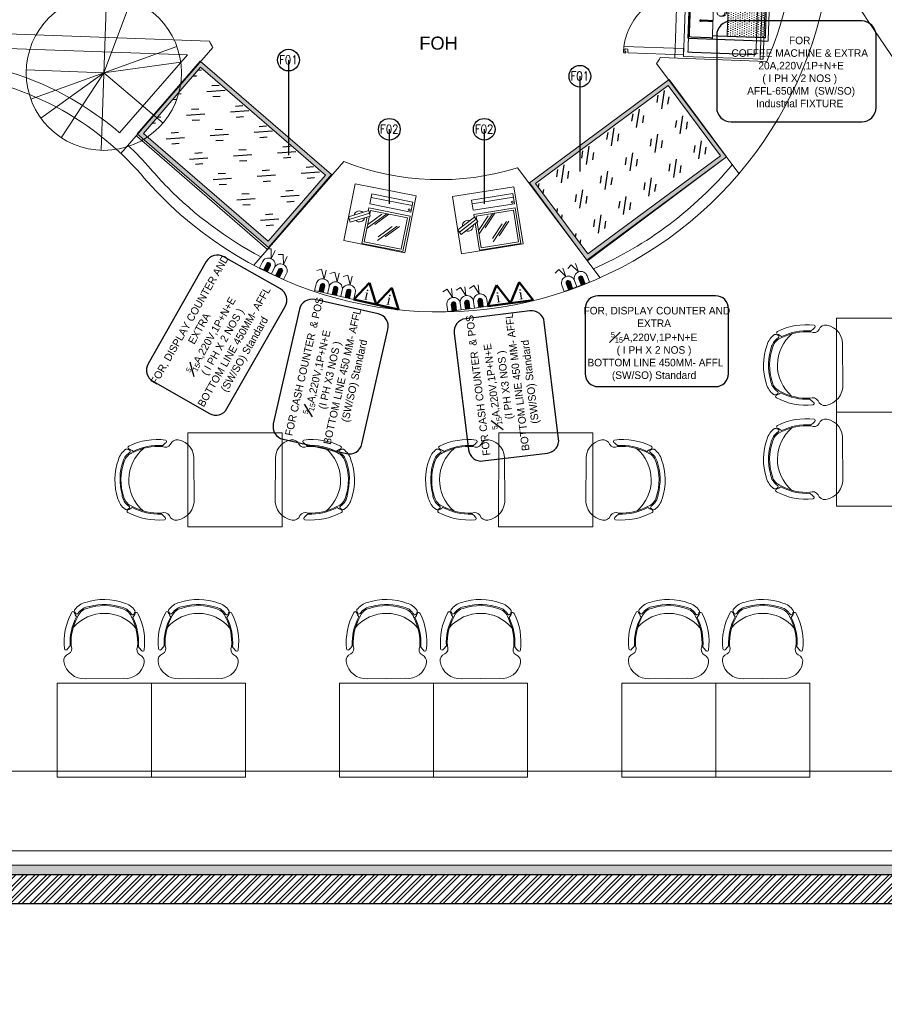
# Model space of a CAD drawing. Header units: millimetres. Extents: x 256680 to 410391, y -77299 to -22623.
# Tile 176 of 202: x 369416 to 375391, y -34256 to -27449. Entities that reach past the tile are written whole.
import ezdxf
from ezdxf.enums import TextEntityAlignment as Align
from ezdxf.lldxf.tags import DXFTag

# ---------------------------------------------------------------- set-up
doc = ezdxf.new("R2010")
doc.units = ezdxf.units.MM
doc.header["$LTSCALE"] = 2.5
for name, pattern in [('DASHED', [19.05, 12.7, -6.35]), ('HIDDEN', [0.375, 0.25, -0.125]), ('HIDDENX2', [19.05, 12.7, -6.35])]:
    doc.linetypes.add(name, pattern=pattern)
doc.layers.add('BA-DEMOLISTION WALL', color=3, linetype='Continuous')
for name, color, linetype, lineweight in [('CKD Equipments', 252, 'Continuous', 0), ('CKD-Electrical Point', 7, 'Continuous', 25), ('CKD-Electrical Text', 7, 'Continuous', 25), ('CKD-Equipements', 252, 'Continuous', 0), ('Electrical', 1, 'Continuous', 5), ('ELEVATION 1', 143, 'Continuous', 18), ('ELEVATION 4', 157, 'Continuous', 9), ('FURNITURES', 30, 'Continuous', 15), ('HATCH LIGHT', 250, 'Continuous', 0), ('HATCH MEDIUM', 251, 'Continuous', 5), ('K Equipment', 30, 'Continuous', 9), ('K Equipment UC', 251, 'Continuous', 5), ('ROOM TEXT', 7, 'Continuous', 5), ('TEXT', 40, 'Continuous', 0), ('WALL', 132, 'Continuous', 25)]:
    doc.layers.add(name, color=color, linetype=linetype, lineweight=lineweight)
doc.styles.add('CKD_Dimension Text', font='BOOKOSI.TTF')
doc.styles.add('MTEXT', font='romans.shx', dxfattribs={"width": 0.85})
doc.styles.add('RG_3F_TITLE BLOCK_A1$0$A1 TBLOCK LBV$0$Style-arial', font='arial.ttf')
doc.styles.get("Standard").update_dxf_attribs({"font": 'GOTHIC.TTF'})
tags = doc.linetypes.add('DOT2', pattern=[3.175, 0, -3.175]).pattern_tags.tags
tags[6:7] = [DXFTag(74, 4), DXFTag(75, 0), DXFTag(340, '0'), DXFTag(46, 1.0), DXFTag(50, 0.0), DXFTag(44, 0.0), DXFTag(45, 0.0)]
tags[4:5] = [DXFTag(74, 4), DXFTag(75, 0), DXFTag(340, '0'), DXFTag(46, 1.0), DXFTag(50, 0.0), DXFTag(44, 0.0), DXFTag(45, 0.0)]
doc.dimstyles.new('AJKD_30', dxfattribs={"dimscale": 30, "dimtxt": 2, "dimasz": 1, "dimexe": 0.8, "dimexo": 0.8, "dimgap": 0.5, "dimtad": 1, "dimdec": 0, "dimzin": 0, "dimdsep": 46, "dimtxsty": 'Standard', "dimblk": 'ARCHTICK', "dimcen": 0.125, "dimclrd": 251, "dimclre": 251, "dimclrt": 42, "dimadec": 0, "dimazin": 0, "dimtfac": 1, "dimtdec": 0, "dimtix": 1, "dimtmove": 0, "dimatfit": 3, "dimfxl": 1, "dimtolj": 1, "dimtzin": 0, "dimarcsym": 1})

# ---------------------------------------------------------------- blocks, each defined once
blk = doc.blocks.new('04P-CH~1')
blk.add_line((-0.6031, 0.6002), (-0.3259, 0.597))
for centre, radius, start, end in [((-0.6123, 0.4516), 0.1489, 86.45826, 170.84441), ((-0.3081, 0.4618), 0.1363, 9.13239, 97.50787), ((-0.7092, 0.4672), 0.0508, 170.84441, 251.00231), ((-0.2234, 0.474), 0.0508, 290.59406, 10.75195), ((-0.3026, 0.3344), 0.456, 173.92961, 208.62433), ((-0.7462, 0.3807), 0.01, 46.56635, 168.96112), ((-0.9103, 0.2073), 0.2488, 38.01323, 46.56635), ((-0.7491, 0.3792), 0.0464, 334.70337, 59.67207), ((-0.3125, 0.3391), 0.4025, 176.94568, 208.36885), ((-0.6165, 0.3348), 0.3954, 333.0732, 4.54266), ((-0.6164, 0.3348), 0.4025, 333.22752, 4.65068), ((-0.181, 0.3871), 0.0464, 121.92429, 206.89299), ((-0.6261, 0.3299), 0.456, 332.97204, 7.66676), ((-0.0151, 0.2198), 0.2488, 135.03001, 143.58313), ((-0.184, 0.3885), 0.01, 12.63524, 135.03001), ((-0.3123, 0.339), 0.3954, 177.0537, 208.52316), ((-0.465, 0.421), 0.2985, 220.6848, 320.38834), ((-0.5509, 0.0634), 0.1433, 143.88699, 158.53261), ((-0.5651, 0.1825), 0.1, 198.86575, 254.77146), ((-0.3595, 0.1854), 0.1, 286.8249, 342.73061), ((-0.3704, 0.0659), 0.1433, 23.06375, 37.70938), ((-0.6935, 0.1195), 0.01, 200.82595, 338.53261), ((-0.6722, 0.1012), 0.01, 162.69848, 217.18732), ((-0.5509, 0.0634), 0.1371, 154.57208, 162.69848), ((-0.5651, 0.1825), 0.1445, 217.18732, 254.77146), ((-0.6657, 0.118), 0.01, 32.6756, 154.57208), ((-0.5651, 0.1825), 0.1095, 212.6756, 265.19021), ((-0.4661, 0.4573), 0.3918, 251.35616, 290.2402), ((-0.5751, 0.0635), 0.01, 75.17077, 85.19021), ((-0.4624, 0.4792), 0.4208, 254.83048, 288.66311), ((-0.3595, 0.1854), 0.1095, 286.8249, 328.92077), ((-0.3595, 0.1854), 0.1445, 286.8249, 324.40904), ((-0.2571, 0.1237), 0.01, 27.02428, 148.92077), ((-0.3704, 0.0659), 0.1371, 18.89788, 27.02428), ((-0.2501, 0.1071), 0.01, 324.40904, 18.89788), ((-0.2294, 0.126), 0.01, 203.06375, 340.77041), ((-0.4661, 0.456), 0.435, 251.64897, 289.94739)]:
    blk.add_arc(centre, radius, start, end)
blk = doc.blocks.new('Table chair 1')
at = {"layer": 'FURNITURES'}
blk.add_lwpolyline([(-325, 325), (-325, -325), (325, -325), (325, 325)], close=True, dxfattribs=at)
at = {"layer": 'FURNITURES', "xscale": 946.5666576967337, "yscale": 946.5666576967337, "zscale": 946.5666576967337, "rotation": 180}
blk.add_blockref('04P-CH~1', (-439.7, 845.5), dxfattribs=at)
at = {"layer": 'FURNITURES', "xscale": -946.5666576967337, "yscale": 946.5666576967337, "zscale": 946.5666576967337}
blk.add_blockref('04P-CH~1', (-439.7, -850), dxfattribs=at)
blk = doc.blocks.new('*X3')
at = {"color": 0}
for p, q in [((-2009.81, 605.07), (-2007.35, 607.53)), ((-2009.81, 605.25), (-2007.52, 607.53)), ((-2009.81, 605.43), (-2007.7, 607.53)), ((-2009.81, 605.6), (-2007.88, 607.53)), ((-2009.81, 605.78), (-2008.05, 607.53)), ((-2009.81, 605.96), (-2008.23, 607.53)), ((-2009.81, 606.13), (-2008.41, 607.53)), ((-2009.81, 606.31), (-2008.59, 607.53)), ((-2009.81, 606.49), (-2008.76, 607.53)), ((-2009.81, 606.66), (-2008.94, 607.53)), ((-2009.81, 606.84), (-2009.12, 607.53)), ((-2009.81, 607.02), (-2009.29, 607.53)), ((-2009.81, 607.19), (-2009.47, 607.53)), ((-2009.81, 607.37), (-2009.65, 607.53)), ((-2009.81, 604.89), (-2007.27, 607.44)), ((-2009.81, 604.72), (-2007.27, 607.26)), ((-2009.81, 604.54), (-2007.27, 607.08)), ((-2009.81, 604.36), (-2007.27, 606.9)), ((-2009.81, 604.19), (-2007.27, 606.73)), ((-2009.81, 604.01), (-2007.27, 606.55)), ((-2009.81, 603.83), (-2007.27, 606.37)), ((-2009.81, 603.66), (-2007.27, 606.2)), ((-2009.81, 603.48), (-2007.27, 606.02)), ((-2009.66, 603.45), (-2007.27, 605.84)), ((-2009.49, 603.45), (-2007.27, 605.67)), ((-2009.31, 603.45), (-2007.27, 605.49)), ((-2009.13, 603.45), (-2007.27, 605.31)), ((-2008.96, 603.45), (-2007.27, 605.14)), ((-2008.78, 603.45), (-2007.27, 604.96)), ((-2008.6, 603.45), (-2007.27, 604.78)), ((-2008.42, 603.45), (-2007.27, 604.61)), ((-2008.25, 603.45), (-2007.27, 604.43)), ((-2008.07, 603.45), (-2007.27, 604.25)), ((-2007.89, 603.45), (-2007.27, 604.08)), ((-2007.72, 603.45), (-2007.27, 603.9)), ((-2007.54, 603.45), (-2007.27, 603.72)), ((-2007.36, 603.45), (-2007.27, 603.55))]:
    blk.add_line(p, q, dxfattribs=at)
blk = doc.blocks.new('A$C190E2C75')
at = {"linetype": 'HIDDEN'}
h = blk.add_hatch(dxfattribs=at)
h.set_pattern_fill('DOTS', color=256, scale=10, angle=360, style=0)
h.set_pattern_definition([(360, (155757.053, -9081.597), (7.9375, 15.875), [0, -15.875])])
h.paths.add_polyline_path([(23.6, 535), (23.6, 270.4), (756.4, 270.4), (756.4, 535)])
h = blk.add_hatch(dxfattribs=at)
h.set_pattern_fill('ANSI31', color=256, scale=2, angle=180, style=0)
h.paths.add_polyline_path([(480, 187.7), (516, 187.7), (516, 251.6), (480, 251.6), (264, 251.6), (264, 187.7)])
h.paths.add_polyline_path([(317.7, 199.2), (292.3, 199.2), (292.3, 240.1), (317.7, 240.1)], flags=16)
h.paths.add_polyline_path([(462.3, 240.1), (487.7, 240.1), (487.7, 199.2), (462.3, 199.2)], flags=16)
h = blk.add_hatch(dxfattribs=at)
h.set_pattern_fill('ANSI31', color=256, scale=10, angle=360, style=0)
h.set_pattern_definition([(45, (155757.053, -9081.597), (-22.45064, 22.45064), [])])
h.paths.add_polyline_path([(317.7, 240.1), (292.3, 240.1), (292.3, 199.2), (317.7, 199.2)])
at = {"linetype": 'HIDDEN', "ltscale": 1.5}
for p, q in [((23.6, 535), (756.4, 535)), ((23.6, 535), (23.6, 169.1)), ((756.4, 535), (756.4, 169.1)), ((23.6, 270.4), (756.4, 270.4)), ((0, 169.1), (490, 169.1)), ((490, 169.1), (780, 169.1)), ((244.6, 99.4), (240, 47.3)), ((255.4, 99.4), (260, 47.3)), ((524.6, 99.4), (520, 47.3)), ((535.4, 99.4), (540, 47.3)), ((255, 41.9), (245, 41.9)), ((525, 41.9), (535, 41.9))]:
    blk.add_line(p, q, dxfattribs=at)
for points in [[(0, 0), (780, 0), (780, 555), (0, 555)], [(292.3, 240.1), (292.3, 199.2), (317.7, 199.2), (317.7, 240.1)], [(487.7, 240.1), (487.7, 199.2), (462.3, 199.2), (462.3, 240.1)]]:
    blk.add_lwpolyline(points, close=True, dxfattribs=at)
for points in [[(480, 251.6), (264, 251.6)], [(264, 251.6), (264, 187.7), (480, 187.7)], [(480, 251.6), (516, 251.6)], [(516, 251.6), (516, 187.7), (480, 187.7)], [(10, 169.1), (10, 10), (770, 10), (770, 169.1)], [(122.5, 169.1), (122.5, 83.6)], [(129.3, 83.6), (129.3, 169.1)], [(650.7, 126), (650.7, 165.8)], [(657.5, 165.8), (657.5, 126)], [(244.6, 121.2), (244.6, 99.4), (255.4, 99.4), (255.4, 121.2)], [(535.4, 121.2), (535.4, 99.4), (524.6, 99.4), (524.6, 121.2)]]:
    blk.add_lwpolyline(points, dxfattribs=at)
for centre in [(188.9, 222.5), (591.1, 222.5)]:
    blk.add_circle(centre, 27.9, dxfattribs=at)
for centre, radius, start, end in [((188.9, 232.4), 27.9, 349.68814, 190.31186), ((591.1, 232.4), 27.9, 349.68814, 190.31186), ((125.9, 154.5), 3.38, 180, 0), ((250, 184.3), 63.4, 193.87207, 346.12793), ((250, 184.3), 58.4, 193.87207, 346.12793), ((530, 184.3), 63.4, 193.87207, 346.12793), ((530, 184.3), 58.4, 193.87207, 346.12793), ((654.1, 173.2), 8.1, 209.92698, 330.07302), ((125.9, 83.6), 5.88, 125.06727, 54.93273), ((125.9, 83.6), 3.38, 180, 0), ((654.1, 126), 10.1, 109.52085, 70.47915), ((654.1, 126), 8.1, 114.62163, 65.37837), ((654.1, 126), 3.38, 180, 0), ((245, 46.9), 5, 175, 270), ((255, 46.9), 5, 270, 5), ((525, 46.9), 5, 175, 270), ((535, 46.9), 5, 270, 5)]:
    blk.add_arc(centre, radius, start, end, dxfattribs=at)
at = {"linetype": 'HIDDEN', "xscale": -10, "yscale": 10, "zscale": 10}
for p in [(-19780.4, -5835.3), (-19610.4, -5835.3)]:
    blk.add_blockref('*X3', p, dxfattribs=at)
blk = doc.blocks.new('pos')
at = {"layer": 'CKD-Equipements', "color": 1}
blk.add_line((206081.3, 97081.2), (206370.8, 97081.2), dxfattribs=at)
for points in [[(206370.8, 97036.1), (206370.8, 97106.6), (206081.3, 97106.6), (206081.3, 97036.1)], [(206080.6, 96757), (206371, 96757), (206371, 97007.7), (206080.6, 97007.7)], [(206095.6, 96992.7), (206095.6, 96772), (206356, 96772), (206356, 96992.7)]]:
    blk.add_lwpolyline(points, close=True, dxfattribs=at)
for points in [[(206209.6, 96992.1), (206095.6, 96868.2)], [(206177.1, 96981.7), (206095.6, 96893.1)], [(206225.3, 96992.7), (206143.2, 96903.4)], [(206297, 96922.5), (206183, 96798.6)], [(206264.6, 96912.2), (206183, 96823.5)], [(206312.7, 96923.1), (206230.6, 96833.8)]]:
    blk.add_lwpolyline(points, dxfattribs=at)
blk.add_circle((206356, 97049.7), 6.27, dxfattribs=at)
for start, end in [(59.53195, 177.1175), (239.53195, 357.1175)]:
    blk.add_arc((206028.2, 96936.6), 37.6, start, end, dxfattribs=at)
at = {"color": 1}
blk.add_wipeout([(206101.7, 96954.1), (206083.2, 96988.4), (205954.7, 96919.1), (205973.2, 96884.8)], dxfattribs=at).dxf.layer = 'CKD-Equipements'
at = {"layer": 'CKD-Equipements', "color": 1}
for p, q in [((206083.2, 96988.4), (205954.7, 96919.1)), ((205964, 96901.9), (206092.5, 96971.2)), ((206101.7, 96954.1), (205973.2, 96884.8)), ((206101.7, 96954.1), (206083.2, 96988.4)), ((205973.2, 96884.8), (205954.7, 96919.1))]:
    blk.add_line(p, q, dxfattribs=at)
blk.add_lwpolyline([(206385.2, 97152.6), (205955.1, 97152.6), (205955.1, 96752.2), (206385.2, 96752.2)], close=True, dxfattribs=at)
blk = doc.blocks.new('t')
for p, q in [((119721.4, -21429.1), (119721.4, -20655.6)), ((119721.4, -21429.1), (120009.1, -20711.1)), ((119721.4, -21429.1), (120195.6, -20818)), ((119721.4, -21429.1), (120383.6, -21029.3)), ((118947.9, -21429.1), (120494.9, -21429.1)), ((119721.4, -21429.1), (118988.2, -21675.7)), ((119721.4, -21429.1), (119433.7, -22147.2)), ((119721.4, -21429.1), (119586.6, -22190.8)), ((119721.4, -21429.1), (120200.7, -22036.3))]:
    blk.add_line(p, q)
blk.add_circle((119721.4, -21429.1), 773.5)
blk = doc.blocks.new('_ArchTick')
at = {"color": 0, "linetype": 'ByBlock', "const_width": 0.15}
blk.add_lwpolyline([(-0.5, -0.5), (0.5, 0.5)], dxfattribs=at)
blk = doc.blocks.new('bc3')
blk.add_line((-1349.6, 0), (-1349.6, -550))
for points in [[(0, -550), (0, 0), (-1349.6, 0), (-1349.6, -550)], [(0, -20), (0, 0), (-1349.6, 0), (-1349.6, -20)]]:
    blk.add_lwpolyline(points, close=True)
at = {"linetype": 'DASHED', "ltscale": 0.03}
blk.add_lwpolyline([(-30.2, -50), (-30.2, -520), (-1319.4, -520), (-1319.4, -50)], close=True, dxfattribs=at)
for points in [[(-1325.8, -956.5, -0.414214), (-1330.1, -952.1), (-1330.1, -952.4, 0.414214), (-1334.4, -948.1), (-1334.4, -948.1, 0.414214), (-1338.8, -952.4), (-1338.8, -956.5), (-1338.8, -960.8, 0.414214), (-1334.4, -965.1), (-1295.4, -965.1), (-1295.4, -551.2), (-1338.8, -551.2), (-1338.8, -930.4, 0.414214), (-1334.4, -934.7), (-1317.1, -934.7, -0.414214), (-1312.7, -939.1), (-1312.7, -952.1, -0.414214), (-1317.1, -956.5), (-1325.8, -956.5)], [(-467.7, -956.5, 0.414214), (-463.4, -952.1), (-463.4, -952.4, -0.414214), (-459, -948.1), (-459, -948.1, -0.414214), (-454.7, -952.4), (-454.7, -956.5), (-454.7, -960.8, -0.414214), (-459, -965.1), (-498.1, -965.1), (-498.1, -551.2), (-454.7, -551.2), (-454.7, -930.4, -0.414214), (-459, -934.7), (-476.4, -934.7, 0.414214), (-480.7, -939.1), (-480.7, -952.1, 0.414214), (-476.4, -956.5), (-467.7, -956.5)], [(-24.7, -956.5, 0.414214), (-20.4, -952.1), (-20.4, -952.4, -0.414214), (-16, -948.1), (-16, -948.1, -0.414214), (-11.7, -952.4), (-11.7, -956.5), (-11.7, -960.8, -0.414214), (-16, -965.1), (-55.1, -965.1), (-55.1, -551.2), (-11.7, -551.2), (-11.7, -930.4, -0.414214), (-16, -934.7), (-33.4, -934.7, 0.414214), (-37.7, -939.1), (-37.7, -952.1, 0.414214), (-33.4, -956.5), (-24.7, -956.5)]]:
    blk.add_lwpolyline(points, format="xyb")
at = {"linetype": 'DOT2', "ltscale": 0.05}
for centre, radius, start, end in [((-1349.5, -514.1), 454.3, 276.84622, 355.31463), ((-442.1, -530.6), 438.1, 182.69051, 262.65621), ((0.9, -530.6), 438.1, 182.69051, 262.65621)]:
    blk.add_arc(centre, radius, start, end, dxfattribs=at)
blk = doc.blocks.new('A$C41F15E28')
at = {"layer": 'Electrical'}
blk.add_hatch(color=7, dxfattribs=at).paths.add_polyline_path([(15.5, 0), (-15.5, 0), (-15.5, -46.4, 0.414214), (0, -61.9, 0.414214), (15.5, -46.4)])
at = {"layer": 'Electrical', "color": 7}
for p, q in [((0, -92.9), (-31, -154.8)), ((0, -92.9), (0, -154.8)), ((-31, -154.8), (-61.9, -139.3))]:
    blk.add_line(p, q, dxfattribs=at)
blk.add_lwpolyline([(-46.4, 0), (46.4, 0), (46.4, -46.4, -0.414214), (0, -92.9), (0, -92.9, -0.414214), (-46.4, -46.4), (-46.4, 0)], format="xyb", dxfattribs=at)
blk.add_lwpolyline([(-15.5, 0), (15.5, 0), (15.5, -46.4, -0.414214), (0, -61.9, -0.414214), (-15.5, -46.4)], format="xyb", close=True, dxfattribs=at)

msp = doc.modelspace()

# ---------------------------------------------------------------- hatches: boundary and pattern name
at = {"layer": 'BA-DEMOLISTION WALL', "ltscale": 1000, "true_color": 0xeea205}
h = msp.add_hatch(dxfattribs=at)
h.set_pattern_fill('GOST_GLASS', color=40, scale=25.4, angle=319.16276)
h.set_pattern_definition([(184.1627614, (1052953.29, -2981943.46), (-163.060663, 140.935234), [127, -177.8]), (184.1627614, (1052912.52, -2981908.23), (-163.060663, 140.935234), [50.8, -254]), (184.1627614, (1052918.05, -2981984.22), (-163.060663, 140.935234), [50.8, -254])])
h.paths.add_polyline_path([(371133.1, -28980.5), (370270.8, -28234.8), (370666.6, -27777.2), (371528.8, -28523)])
h = msp.add_hatch(dxfattribs=at)
h.set_pattern_fill('GOST_GLASS', color=40, scale=25.4, angle=36.50149)
h.set_pattern_definition([(261.50149, (3404859.28, -10400.43), (-173.248838, -128.2043685), [127, -177.8]), (261.50149, (3404815.97, -10432.48), (-173.248838, -128.2043685), [50.8, -254]), (261.50149, (3404891.33, -10443.74), (-173.248838, -128.2043685), [50.8, -254])])
h.paths.add_polyline_path([(374257.8, -28390.4), (373341.2, -29068.2), (372981.5, -28581.8), (373898.1, -27904)])
at = {"layer": 'CKD Equipments'}
h = msp.add_hatch(color=4, dxfattribs=at)
h.dxf.hatch_style = 1
h.paths.add_polyline_path([(371136.1, -29022.9), (370228.5, -28237.9), (370663.5, -27734.9), (371571.2, -28519.9)])
h.paths.add_polyline_path([(371133.1, -28980.5), (370270.8, -28234.8), (370666.6, -27777.2), (371528.8, -28523)], flags=16)
h = msp.add_hatch(color=4, dxfattribs=at)
h.dxf.hatch_style = 1
h.paths.add_polyline_path([(374299.8, -28396.7), (373334.9, -29110.2), (372939.5, -28575.5), (373904.4, -27862)])
h.paths.add_polyline_path([(374257.8, -28390.4), (373341.2, -29068.2), (372981.5, -28581.8), (373898.1, -27904)], flags=16)
at = {"layer": 'HATCH LIGHT', "true_color": 0x636466}
h = msp.add_hatch(dxfattribs=at)
h.set_pattern_fill('ANSI32', color=251, scale=6)
h.set_pattern_definition([(45, (300231.21, -46725.026), (-40.411153, 40.411153), []), (45, (300258.15, -46725.026), (-40.411153, 40.411153), [])])
h.paths.add_polyline_path([(377374.1, -32590), (377180.1, -32638.8), (377361.6, -33359.7), (364809, -33359.6, -0.000263), (364794.5, -33559.6), (377618.3, -33559.7)])
h.paths.add_polyline_path([(365222.9, -25157.1), (365022.9, -25157.1, -0.011972), (364541.6, -34256), (364742.2, -34256, 0.01196)])
h.paths.add_polyline_path([(365206.6, -25697.6), (374885.5, -26046.6, 0.003501), (375379.6, -26800.6), (375547.2, -26691.5), (374997.1, -25850.5), (365212.8, -25497.7, -0.000262)])
h = msp.add_hatch(dxfattribs=at)
h.set_pattern_fill('ANSI36', color=251, scale=7)
h.set_pattern_definition([(45, (300231.21, -46725.026), (11.786586, 43.2174826), [55.5625, -11.1125, 0, -11.1125])])
h.paths.add_polyline_path([(377361.6, -33359.7), (377180.1, -32638.8), (377117.1, -32654.7), (377278.3, -33294.7), (365072, -33294.6), (365079.2, -31044.7), (364961.8, -31044.7, -0.003045), (364809, -33359.6)])

# ---------------------------------------------------------------- linework, layer by layer
at = {"layer": 'CKD Equipments'}
for points in [[(371136.1, -29022.9), (370228.5, -28237.9), (370663.5, -27734.9), (371571.2, -28519.9), (371136.1, -29022.9)], [(374299.8, -28396.7), (373334.9, -29110.2), (372939.5, -28575.5), (373904.4, -27862), (374299.8, -28396.7)]]:
    msp.add_lwpolyline(points, dxfattribs=at)
for points in [[(371133.1, -28980.5), (370270.8, -28234.8), (370666.6, -27777.2), (371528.8, -28523)], [(374257.8, -28390.4), (373341.2, -29068.2), (372981.5, -28581.8), (373898.1, -27904)]]:
    msp.add_lwpolyline(points, close=True, dxfattribs=at)
at = {"layer": 'CKD-Electrical Text', "color": 6, "lineweight": 50}
for p, q in [((371725.3, -29383.3), (371832.6, -29267.2)), ((371832.6, -29267.2), (371879.5, -29418.2)), ((372807.2, -29409.1), (372867.4, -29263)), ((372867.4, -29263), (372963.8, -29388.3)), ((371879.5, -29418.2), (371986.8, -29302.1)), ((371986.8, -29302.1), (372033.6, -29453)), ((372650.5, -29430), (372710.8, -29283.9)), ((372710.8, -29283.9), (372807.2, -29409.1)), ((371725.3, -29383.3), (371879.5, -29418.2)), ((372807.2, -29409.1), (372963.8, -29388.3)), ((371879.5, -29418.2), (372033.6, -29453)), ((372650.5, -29430), (372807.2, -29409.1))]:
    msp.add_line(p, q, dxfattribs=at)
at = {"layer": 'CKD-Electrical Text', "color": 7, "linetype": 'Continuous'}
for points, elevation in [([(374232.7, -27556.5), (374232.7, -28056.1, 0.414214), (374331.6, -28155.1), (375234.5, -28155.1, 0.414214), (375333.4, -28056.1), (375333.4, -27556.5, 0.414214), (375234.5, -27457.6), (374331.6, -27457.6, 0.414214)], -24820.1), ([(370336.5, -29948.7), (370727.3, -30171.2, 0.414214), (370848.7, -30137.8), (371250.8, -29431.7, 0.414214), (371217.4, -29310.3), (370826.6, -29087.8, 0.414214), (370705.2, -29121.1), (370303.2, -29827.3, 0.414214)], -22338.1), ([(371235.9, -30349.4), (371674.5, -30449, 0.414214), (371781, -30381.9), (371961.1, -29589.5, 0.414214), (371894, -29483), (371455.5, -29383.3, 0.414214), (371349, -29450.4), (371168.9, -30242.8, 0.414214)], -22338.1), ([(373323.2, -29446.6), (373323.2, -29896.3, 0.414214), (373412.3, -29985.3), (374224.9, -29985.3, 0.414214), (374313.9, -29896.3), (374313.9, -29446.6, 0.414214), (374224.9, -29357.6), (373412.3, -29357.6, 0.414214)], -22338.1), ([(372616.7, -30499.5), (373063.1, -30444.7, 0.414214), (373140.6, -30345.5), (373041.4, -29538.9, 0.414214), (372942.2, -29461.4), (372495.9, -29516.3, 0.414214), (372418.4, -29615.5), (372517.5, -30422.1, 0.414214)], -22338.1)]:
    msp.add_lwpolyline(points, format="xyb", close=True, dxfattribs=dict(at, elevation=elevation))
at = {"layer": 'ELEVATION 1'}
msp.add_lwpolyline([(365079.2, -31044.7), (365072, -33294.6), (377278.3, -33294.7), (377117.1, -32654.7), (377180.1, -32638.8)], dxfattribs=at)
at = {"layer": 'FURNITURES'}
for p, q in [((374000.2, -26114.7), (373942.5, -27713.7)), ((370727.4, -27597.8), (368838.3, -27529.6)), ((370574.7, -27692.3), (368934.6, -27633.2)), ((370574.7, -27692.3), (370106.6, -28230.6)), ((370751.4, -27641.5), (370115.3, -28373)), ((373816.1, -27751.9), (374386.7, -28512.5)), ((373843.1, -27710.1), (374578.6, -27736.6)), ((371128.1, -29037.1), (370226.3, -28253)), ((371657, -28428.8), (371033.1, -29146.4)), ((373339.9, -29116.8), (374299.8, -28396.7)), ((372856.2, -28472.1), (373426.8, -29232.7)), ((365074.1, -32644.6), (377156.8, -32644.7))]:
    msp.add_line(p, q, dxfattribs=at)
for points in [[(370326.1, -32685.5), (370326.1, -32035.5), (369676.1, -32035.5), (369676.1, -32685.5)], [(370976.1, -32685.5), (370976.1, -32035.5), (370326.1, -32035.5), (370326.1, -32685.5)], [(372276.1, -32685.5), (372276.1, -32035.5), (371626.1, -32035.5), (371626.1, -32685.5)], [(372926.1, -32685.5), (372926.1, -32035.5), (372276.1, -32035.5), (372276.1, -32685.5)], [(374226.1, -32685.5), (374226.1, -32035.5), (373576.1, -32035.5), (373576.1, -32685.5)], [(374876.1, -32685.5), (374876.1, -32035.5), (374226.1, -32035.5), (374226.1, -32685.5)]]:
    msp.add_lwpolyline(points, close=True, dxfattribs=at)
msp.add_lwpolyline([(365072.3, -33194.6), (377253.1, -33194.7)], dxfattribs=at)
for centre, radius, start, end in [((372317.7, -26754.5), 2465, 336.52074, 14.43282), ((372317.7, -26754.5), 2715, 224.57352, 353.93164), ((372317.7, -26754.5), 1800, 207.93519, 209.52153), ((368713.5, -29853.7), 2139, 49.36083, 84.15735), ((372317.7, -26754.5), 1800, 326.34885, 327.93519), ((368713.5, -29853.7), 2039, 40.50816, 86.78492), ((368713.5, -29853.7), 2114, 40.50816, 46.65418), ((372317.7, -26754.5), 1800, 248.46397, 287.40641), ((372317.7, -26754.5), 2640, 293.74107, 320.01419), ((372164.6, -26905.4), 2425, 220.50816, 224.57352), ((372164.6, -26905.4), 2500, 220.50816, 224.57352), ((372317.7, -26754.5), 2640, 224.57352, 242.12931)]:
    msp.add_arc(centre, radius, start, end, dxfattribs=at)
at = {"layer": 'HATCH MEDIUM', "flags": 128}
msp.add_lwpolyline([(376631.1, -29640, 0.044115), (376508, -29286.2, 0.053087), (376280.7, -28897.4, -0.00866), (375004.9, -27049.9, -0.00866)], format="xyb", dxfattribs=at)
at = {"layer": 'WALL'}
for p, q in [((364809, -33359.6), (377361.6, -33359.7)), ((364794.5, -33559.6), (377618.3, -33559.7))]:
    msp.add_line(p, q, dxfattribs=at)

# ---------------------------------------------------------------- block references
at = {"rotation": 269.9995000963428}
for p in [(375386, -29836.3), (375386, -30486.3), (370904.1, -30629.6), (373051, -30629.6)]:
    msp.add_blockref('Table chair 1', p, dxfattribs=at)
at = {"layer": 'CKD-Electrical Point', "color": 2, "lineweight": 50, "xscale": -1}
for p, rotation in [((371114.7, -29184.6), 154.2108292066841), ((371198.3, -29225), 154.2108292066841), ((373310, -29279.3), 200.0017315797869), ((371498.9, -29332.1), 167.2549325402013), ((371589.5, -29352.5), 167.2549325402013), ((373222.7, -29311), 200.0017315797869), ((371680, -29373), 167.2549325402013), ((372420.3, -29460.6), 187.5848486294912), ((372512.4, -29448.4), 187.5848486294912), ((372604.5, -29436.1), 187.5848486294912)]:
    msp.add_blockref('A$C41F15E28', p, dxfattribs=dict(at, rotation=rotation))
at = {"layer": 'FURNITURES', "xscale": -946.5666576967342, "yscale": 946.5666576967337, "zscale": 946.5666576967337, "rotation": 179.9995000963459}
for p in [(370440.8, -31437), (371090.8, -31437), (372390.8, -31437), (373040.8, -31437), (374340.8, -31437), (374990.8, -31437)]:
    msp.add_blockref('04P-CH~1', p, dxfattribs=at)
at = {"layer": 'HATCH MEDIUM', "xscale": -0.6936824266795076, "yscale": 0.6936824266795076, "zscale": 0.6936824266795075, "rotation": 87.935187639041}
msp.add_blockref('t', (358134.6, 55714.7), dxfattribs=at)
at = {"layer": 'K Equipment', "xscale": -1, "rotation": 267.935187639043}
msp.add_blockref('A$C190E2C75', (374033.3, -27577.4), dxfattribs=at)
at = {"layer": 'K Equipment UC', "linetype": 'HIDDENX2', "ltscale": 10, "xscale": -1, "rotation": 267.9351876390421}
msp.add_blockref('bc3', (374601.2, -26373.4), dxfattribs=at)

# ---------------------------------------------------------------- texts
at = {"layer": 'CKD-Electrical Text', "color": 6, "lineweight": 50, "style": 'CKD_Dimension Text'}
for rotation, p in [(347.25132, (371813.9, -29349.9)), (7.58124, (372722, -29367.8)), (7.58124, (372878.6, -29347)), (347.25132, (371968.1, -29384.7))]:
    msp.add_text('i', height=70, rotation=rotation, dxfattribs=at).set_placement(p, align=Align.MIDDLE_CENTER)
at = {"layer": 'CKD-Electrical Text', "color": 4, "linetype": 'Continuous', "insert": (374806.3, -27810.2), "char_height": 52.272, "width": 991.627, "attachment_point": 5, "style": 'CKD_Dimension Text'}
msp.add_mtext('{\\fCentury Gothic|b0|i0|c238|p34;\\C7;FOR \\P\\fCentury Gothic|b0|i0|c0|p34;COFFEE MACHINE & EXTRA\\P 20\\fCentury Gothic|b0|i0|c238|p34;A,220V,1P+N+E \\P( I\\fCentury Gothic|b0|i0|c0|p34; \\fCentury Gothic|b0|i0|c238|p34;PH X\\fCentury Gothic|b0|i0|c0|p34; 2 \\fCentury Gothic|b0|i0|c238|p34;NO\\fCentury Gothic|b0|i0|c0|p34;S \\fCentury Gothic|b0|i0|c238|p34;) \\A1; \\P AFFL-\\fCentury Gothic|b0|i0|c0|p34;650MM\\fCentury Gothic|b0|i0|c238|p34; \\fCentury Gothic|b0|i0|c0|p34; \\fCentury Gothic|b0|i0|c238|p34;(SW/SO)\\PIndustrial FIXTURE}', dxfattribs=at)
at = {"layer": 'CKD-Electrical Text', "color": 4, "linetype": 'Continuous', "char_height": 52.272, "attachment_point": 5, "style": 'CKD_Dimension Text'}
for s, width, insert, rotation in [('\\pxt12;{\\fCentury Gothic|b0|i0|c238|p34; \\C7; FO\\fCentury Gothic|b0|i0|c0|p34;R, DISPLAY COUNTER AND EXTRA\\P\\pt0;\\A1;{\\H0.7x;\\S5#15;}\\H1.00002x;A\\fCentury Gothic|b0|i0|c238|p34;,220V,1P+N+E \\P\\pt12;\\fCentury Gothic|b0|i0|c0|p34;( \\fCentury Gothic|b0|i0|c238|p34;I PH X \\fCentury Gothic|b0|i0|c0|p34;2\\fCentury Gothic|b0|i0|c238|p34; NO\\fCentury Gothic|b0|i0|c0|p34;S\\fCentury Gothic|b0|i0|c238|p34; )\\P\\pt0; \\fCentury Gothic|b0|i0|c0|p34;BOTTOM LINE 450MM- AFFL\\fCentury Gothic|b0|i0|c238|p34; \\P(SW/SO) Standard}', 1029.289, (370781.6, -29655.1), 60.34528), ('{\\fCentury Gothic|b0|i0|c238|p34;\\C256;  FOR \\fCentury Gothic|b0|i0|c0|p34;CASH COUNTER  & POS \\P\\A1;{\\H0.7x;\\S5#15;}\\H1.00002x;A\\fCentury Gothic|b0|i0|c238|p34;,220V,1P+N+E \\P\\fCentury Gothic|b0|i0|c0|p34;(\\fCentury Gothic|b0|i0|c238|p34;I PH X3 NO\\fCentury Gothic|b0|i0|c0|p34;S\\fCentury Gothic|b0|i0|c238|p34; )\\P \\fCentury Gothic|b0|i0|c0|p34;BOTTOM LINE 450 MM- AFFL\\fCentury Gothic|b0|i0|c238|p34; (SW/SO) Standard}', 969.926, (371560.4, -29907), 77.19573), ('{\\fCentury Gothic|b0|i0|c238|p34;\\C256;  FOR \\fCentury Gothic|b0|i0|c0|p34;CASH COUNTER  & POS \\P\\A1;{\\H0.7x;\\S5#15;}\\H1.00002x;A\\fCentury Gothic|b0|i0|c238|p34;,220V,1P+N+E \\P\\fCentury Gothic|b0|i0|c0|p34;(\\fCentury Gothic|b0|i0|c238|p34;I PH X3 NO\\fCentury Gothic|b0|i0|c0|p34;S\\fCentury Gothic|b0|i0|c238|p34; )\\P \\fCentury Gothic|b0|i0|c0|p34;BOTTOM LINE 450 MM- AFFL\\fCentury Gothic|b0|i0|c238|p34; (SW/SO) Standard}', 969.926, (372772.1, -29973.4), 97.00894)]:
    msp.add_mtext_dynamic_manual_height_columns(s, width=width, gutter_width=2650, heights=[0], dxfattribs=dict(at, insert=insert, rotation=rotation))
at = {"layer": 'CKD-Electrical Text', "color": 4, "linetype": 'Continuous', "insert": (373799.8, -29691.1), "char_height": 52.272, "attachment_point": 5, "style": 'CKD_Dimension Text'}
msp.add_mtext_dynamic_manual_height_columns('\\pxt12;{\\fCentury Gothic|b0|i0|c238|p34; \\C7; FO\\fCentury Gothic|b0|i0|c0|p34;R, DISPLAY COUNTER AND EXTRA\\P\\pt0;\\A1;{\\H0.7x;\\S5#15;}\\H1.00002x;A\\fCentury Gothic|b0|i0|c238|p34;,220V,1P+N+E \\P\\pt12;\\fCentury Gothic|b0|i0|c0|p34;( \\fCentury Gothic|b0|i0|c238|p34;I PH X \\fCentury Gothic|b0|i0|c0|p34;2\\fCentury Gothic|b0|i0|c238|p34; NO\\fCentury Gothic|b0|i0|c0|p34;S\\fCentury Gothic|b0|i0|c238|p34; )\\P\\pt0; \\fCentury Gothic|b0|i0|c0|p34;BOTTOM LINE 450MM- AFFL\\fCentury Gothic|b0|i0|c238|p34; \\P(SW/SO) Standard}', width=1029.289, gutter_width=2650, heights=[0], dxfattribs=at)
at = {"layer": 'ROOM TEXT', "char_height": 60, "attachment_point": 7, "style": 'MTEXT'}
for s, insert in [('\\A1;\\pxqc;F01', (371187.7, -27755.9, 0.2)), ('\\A1;\\pxqc;F01', (373201.3, -27867.9, 0.2)), ('\\A1;\\pxqc;F02', (371884.4, -28234.5, 0.2)), ('\\A1;\\pxqc;F02', (372540.4, -28234.5, 0.2))]:
    msp.add_mtext_dynamic_manual_height_columns(s, width=170.917, gutter_width=1.8, heights=[0], dxfattribs=dict(at, insert=insert))
at = {"layer": 'TEXT', "insert": (372947.6, -27565.6, 0.2), "char_height": 90, "width": 1274.194, "attachment_point": 3, "style": 'RG_3F_TITLE BLOCK_A1$0$A1 TBLOCK LBV$0$Style-arial'}
msp.add_mtext('\\pxqc;FOH', dxfattribs=at)

# ---------------------------------------------------------------- leaders
at = {"layer": 'ELEVATION 4'}
for points in [[(371273.7, -27727.8), (371273.8, -28385.2)], [(373287.4, -27839.9), (373287.5, -28497.3)]]:
    msp.add_leader(points, dimstyle='AJKD_30', override={"dimasz": 5, "dimgap": 0.5, "dimtad": 0, "dimldrblk": 'DotBlank', "dimfxl": 0.18, "dimfxlon": 1, "dimarcsym": 2}, dxfattribs=at)

# ---------------------------------------------------------------- next in the draw order: block references
at = {"layer": 'K Equipment'}
for p, rotation in [((150718.5, -83428.7), 348.6826389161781), ((184296.2, -157008.4), 9.049369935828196)]:
    msp.add_blockref('pos', p, dxfattribs=dict(at, rotation=rotation))

# ---------------------------------------------------------------- next in the draw order: leaders
at = {"layer": 'ELEVATION 4'}
for points in [[(371970.5, -28206.5), (371970.5, -28722.5)], [(372626.4, -28206.5), (372626.5, -28722.5)]]:
    msp.add_leader(points, dimstyle='AJKD_30', override={"dimasz": 5, "dimgap": 0.5, "dimtad": 0, "dimldrblk": 'DotBlank', "dimfxl": 0.18, "dimfxlon": 1, "dimarcsym": 2}, dxfattribs=at)

doc.saveas('drawing.dxf')
